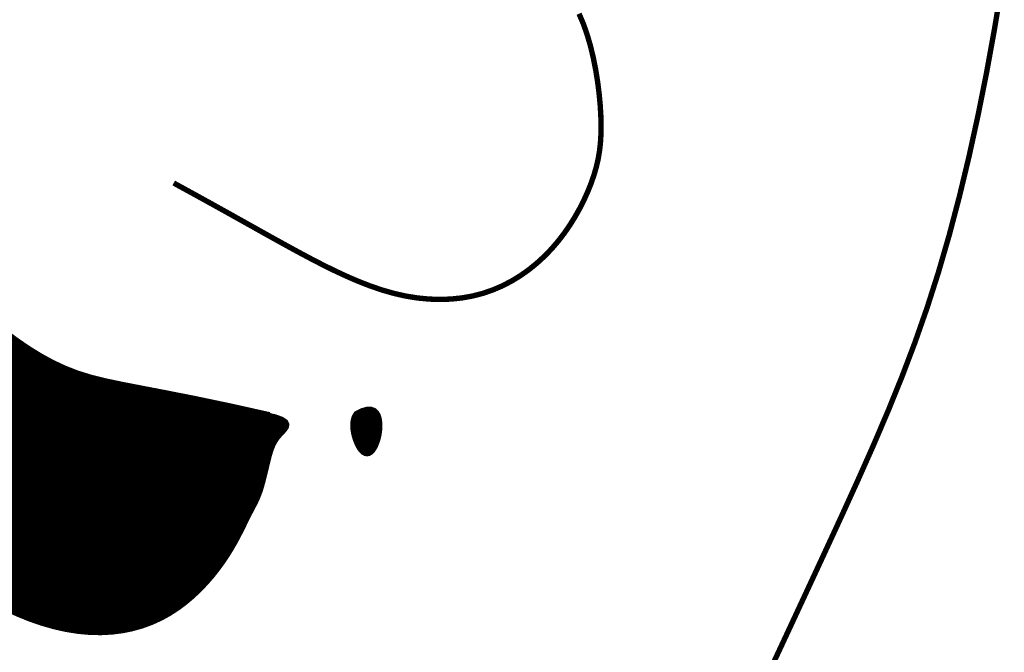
# Model space of a CAD drawing. Header units: feet. Extents: x 7.6 to 16.1, y -7.1 to 3.9.
# Tile 6 of 9: x 11.858 to 12.243, y -1.416 to -1.169. Entities that reach past the tile are written whole.
import ezdxf

# ---------------------------------------------------------------- set-up
doc = ezdxf.new("R2010")
doc.units = ezdxf.units.FT
doc.header["$MEASUREMENT"] = 0
doc.layers.add('FACE', color=7, linetype='CONTINUOUS')

msp = doc.modelspace()

# ---------------------------------------------------------------- hatches: boundary and pattern name
at = {"layer": 'FACE', "linetype": 'Continuous'}
h = msp.add_hatch(dxfattribs=at)
h.set_pattern_fill('NET3', color=256, scale=0.0025, angle=-3.81666561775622e-14, style=0)
h.set_pattern_definition([(360, (7.634656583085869, -7.078279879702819), (2.296212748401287e-19, 0.0003125), []), (59.99999999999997, (7.634656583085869, -7.078279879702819), (-0.0002706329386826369, 0.0001562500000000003), []), (119.9999999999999, (7.634656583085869, -7.078279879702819), (-0.0002706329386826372, -0.0001562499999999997), [])])
h.paths.add_polyline_path([(11.98946357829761, -1.322526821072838), (11.99172635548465, -1.321430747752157), (11.99360180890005, -1.320912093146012), (11.99512177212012, -1.320900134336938), (11.99631807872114, -1.321324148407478), (11.99722256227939, -1.322113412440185), (11.99786705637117, -1.3231972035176), (11.99828339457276, -1.32450479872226), (11.99850341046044, -1.325965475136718), (11.99855637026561, -1.327513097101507), (11.99846127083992, -1.329099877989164), (11.99823454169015, -1.330682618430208), (11.99789261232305, -1.332218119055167), (11.99745191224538, -1.333663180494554), (11.99692887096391, -1.334974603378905), (11.99633991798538, -1.336109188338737), (11.99570148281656, -1.337023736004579), (11.99502861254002, -1.337682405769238), (11.9943308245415, -1.338078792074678), (11.99361625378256, -1.338213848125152), (11.99289303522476, -1.338088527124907), (11.99216930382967, -1.337703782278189), (11.99145319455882, -1.337060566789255), (11.99075284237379, -1.336159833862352), (11.99007638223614, -1.335002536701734), (11.98943773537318, -1.33360116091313), (11.98887396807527, -1.332014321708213), (11.98842793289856, -1.330312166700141), (11.98814248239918, -1.328564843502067), (11.98806046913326, -1.326842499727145), (11.98822474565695, -1.325215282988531), (11.98867816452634, -1.323753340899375)])
h.paths.add_polyline_path([(11.69446653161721, -1.208371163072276), (11.69379634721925, -1.207662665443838), (11.69312199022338, -1.206847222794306), (11.69247224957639, -1.205916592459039), (11.69187591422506, -1.204862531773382), (11.69136177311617, -1.203676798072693), (11.69095861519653, -1.202351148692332), (11.69069522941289, -1.200877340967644), (11.69060040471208, -1.19924713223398), (11.69070019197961, -1.197459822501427), (11.69100968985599, -1.195544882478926), (11.6915412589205, -1.193539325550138), (11.69230725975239, -1.191480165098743), (11.69332005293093, -1.189404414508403), (11.6945919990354, -1.18734908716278), (11.69613545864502, -1.185351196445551), (11.6979627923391, -1.183447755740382), (11.70007607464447, -1.181670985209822), (11.70243623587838, -1.180033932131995), (11.70499392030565, -1.17854485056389), (11.70769977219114, -1.177211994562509), (11.71050443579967, -1.176043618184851), (11.71335855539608, -1.175047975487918), (11.71621277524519, -1.174233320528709), (11.71901773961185, -1.173607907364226), (11.7217357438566, -1.173173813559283), (11.72437568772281, -1.172908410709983), (11.72695812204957, -1.172782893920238), (11.72950359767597, -1.172768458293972), (11.73203266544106, -1.172836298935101), (11.73456587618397, -1.172957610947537), (11.73712378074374, -1.173103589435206), (11.73972692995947, -1.17324542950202), (11.74238559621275, -1.173363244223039), (11.74506893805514, -1.17347281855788), (11.74773583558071, -1.173598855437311), (11.75034516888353, -1.173766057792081), (11.75285581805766, -1.173999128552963), (11.75522666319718, -1.17432277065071), (11.75741658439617, -1.174761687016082), (11.75938446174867, -1.175340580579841), (11.7611035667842, -1.176074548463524), (11.76260473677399, -1.176940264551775), (11.76393320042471, -1.177904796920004), (11.76513418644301, -1.178935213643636), (11.76625292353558, -1.179998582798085), (11.76733464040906, -1.181061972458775), (11.76842456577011, -1.182092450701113), (11.76956792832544, -1.183057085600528), (11.77079419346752, -1.183931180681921), (11.7720697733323, -1.184722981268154), (11.77334531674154, -1.185448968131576), (11.77457147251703, -1.186125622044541), (11.77569888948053, -1.186769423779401), (11.77667821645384, -1.187396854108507), (11.77746010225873, -1.188024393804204), (11.77799519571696, -1.188668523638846), (11.77824716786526, -1.189339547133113), (11.77823177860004, -1.190023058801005), (11.77797781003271, -1.190698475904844), (11.77751404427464, -1.191345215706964), (11.7768692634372, -1.191942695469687), (11.77607224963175, -1.192470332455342), (11.77515178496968, -1.192907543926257), (11.77413665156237, -1.193233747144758), (11.77305220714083, -1.193434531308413), (11.77191011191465, -1.19352017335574), (11.77071860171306, -1.193507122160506), (11.76948591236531, -1.193411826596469), (11.76822027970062, -1.193250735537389), (11.76692993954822, -1.193040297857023), (11.76562312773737, -1.192796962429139), (11.76430808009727, -1.192537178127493), (11.76298891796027, -1.192275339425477), (11.76165330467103, -1.192017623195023), (11.76028478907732, -1.191768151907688), (11.75886692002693, -1.191531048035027), (11.75738324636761, -1.191310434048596), (11.75581731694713, -1.19111043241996), (11.75415268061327, -1.190935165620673), (11.75237288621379, -1.190788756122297), (11.75046948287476, -1.190676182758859), (11.74846602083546, -1.190605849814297), (11.74639405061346, -1.190587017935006), (11.74428512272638, -1.190628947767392), (11.74217078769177, -1.19074089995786), (11.74008259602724, -1.190932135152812), (11.73805209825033, -1.191211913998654), (11.73611084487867, -1.191589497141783), (11.73428306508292, -1.192070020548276), (11.73256370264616, -1.192642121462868), (11.73094038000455, -1.193290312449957), (11.72940071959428, -1.193999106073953), (11.72793234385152, -1.194753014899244), (11.72652287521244, -1.195536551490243), (11.72515993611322, -1.196334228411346), (11.72383114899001, -1.197130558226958), (11.72252414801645, -1.197913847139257), (11.72122661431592, -1.198687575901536), (11.71992624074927, -1.19945901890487), (11.7186107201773, -1.200235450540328), (11.71726774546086, -1.201024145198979), (11.71588500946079, -1.201832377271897), (11.71445020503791, -1.202667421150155), (11.71295102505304, -1.203536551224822), (11.71138223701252, -1.204441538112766), (11.70976690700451, -1.205362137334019), (11.7081351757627, -1.206272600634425), (11.70651718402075, -1.20714717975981), (11.70494307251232, -1.207960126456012), (11.70344298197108, -1.208685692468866), (11.7020470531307, -1.209298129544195), (11.70078542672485, -1.209771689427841), (11.6996791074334, -1.21008628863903), (11.69871255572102, -1.210244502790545), (11.69786109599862, -1.210254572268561), (11.69710005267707, -1.210124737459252), (11.69640475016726, -1.209863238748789), (11.6957505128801, -1.209478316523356), (11.69511266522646, -1.208978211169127)])
edge = h.paths.add_edge_path()
edge.add_line((11.95557575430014, -1.323033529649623), (11.93972516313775, -1.319502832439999))
edge.add_line((11.93972516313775, -1.319502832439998), (11.92636949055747, -1.316707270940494))
edge.add_line((11.92636949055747, -1.316707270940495), (11.91518284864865, -1.314492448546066))
edge.add_line((11.91518284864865, -1.314492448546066), (11.90583934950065, -1.312703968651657))
edge.add_line((11.90583934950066, -1.312703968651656), (11.89801310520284, -1.311187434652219))
edge.add_line((11.89801310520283, -1.311187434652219), (11.89137822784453, -1.309788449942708))
edge.add_line((11.89137822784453, -1.309788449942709), (11.88560882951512, -1.308352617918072))
edge.add_line((11.88560882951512, -1.308352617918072), (11.88037902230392, -1.30672554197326))
edge.add_line((11.88037902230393, -1.30672554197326), (11.87541278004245, -1.304784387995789))
edge.add_line((11.87541278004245, -1.304784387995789), (11.87063352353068, -1.302532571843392))
edge.add_line((11.87063352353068, -1.302532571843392), (11.86601453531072, -1.30000507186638))
edge.add_line((11.86601453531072, -1.30000507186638), (11.86152909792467, -1.297236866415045))
edge.add_line((11.86152909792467, -1.297236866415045), (11.85715049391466, -1.294262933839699))
edge.add_line((11.85715049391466, -1.294262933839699), (11.85285200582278, -1.291118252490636))
edge.add_line((11.85285200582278, -1.291118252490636), (11.84860691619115, -1.287837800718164))
edge.add_line((11.84860691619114, -1.287837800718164), (11.84438850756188, -1.284456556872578))
edge.add_line((11.84438850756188, -1.284456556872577), (11.8401800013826, -1.281006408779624))
edge.add_line((11.8401800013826, -1.281006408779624), (11.83600437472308, -1.277506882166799))
edge.add_line((11.83600437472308, -1.277506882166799), (11.83189454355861, -1.273974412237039))
edge.add_line((11.83189454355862, -1.273974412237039), (11.82788342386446, -1.270425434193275))
edge.add_line((11.82788342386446, -1.270425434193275), (11.82400393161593, -1.266876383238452))
edge.add_line((11.82400393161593, -1.266876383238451), (11.82028898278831, -1.263343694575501))
edge.add_line((11.82028898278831, -1.263343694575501), (11.81677149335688, -1.259843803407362))
edge.add_line((11.81677149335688, -1.259843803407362), (11.81348437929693, -1.256393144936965))
edge.add_line((11.81348437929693, -1.256393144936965), (11.81045232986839, -1.253008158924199))
edge.add_line((11.81045232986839, -1.253008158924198), (11.8076671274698, -1.249705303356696))
edge.add_line((11.8076671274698, -1.249705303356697), (11.80511232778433, -1.246501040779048))
edge.add_line((11.80511232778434, -1.246501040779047), (11.80277148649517, -1.243411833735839))
edge.add_line((11.80277148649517, -1.24341183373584), (11.80062815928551, -1.240454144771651))
edge.add_line((11.80062815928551, -1.240454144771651), (11.79866590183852, -1.237644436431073))
edge.add_line((11.79866590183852, -1.237644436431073), (11.79686826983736, -1.234999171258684))
edge.add_line((11.79686826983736, -1.234999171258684), (11.79521881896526, -1.232534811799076))
edge.add_line((11.79521881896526, -1.232534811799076), (11.7936990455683, -1.230263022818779))
edge.add_line((11.7936990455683, -1.230263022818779), (11.79228220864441, -1.228176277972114))
edge.add_line((11.79228220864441, -1.228176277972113), (11.79093950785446, -1.226262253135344))
edge.add_line((11.79093950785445, -1.226262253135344), (11.78964214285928, -1.224508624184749))
edge.add_line((11.78964214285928, -1.224508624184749), (11.78836131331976, -1.222903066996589))
edge.add_line((11.78836131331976, -1.222903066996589), (11.78706821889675, -1.221433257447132))
edge.add_line((11.78706821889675, -1.221433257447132), (11.78573405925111, -1.220086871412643))
edge.add_line((11.78573405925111, -1.220086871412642), (11.78433003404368, -1.218851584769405))
edge.add_line((11.78433003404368, -1.218851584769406), (11.78283694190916, -1.217717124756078))
edge.add_line((11.78283694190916, -1.217717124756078), (11.78127397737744, -1.216681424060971))
edge.add_line((11.78127397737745, -1.216681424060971), (11.77966993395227, -1.215744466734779))
edge.add_line((11.77966993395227, -1.215744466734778), (11.77805360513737, -1.214906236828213))
edge.add_line((11.77805360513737, -1.214906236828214), (11.77645378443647, -1.214166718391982))
edge.add_line((11.77645378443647, -1.214166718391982), (11.77489926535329, -1.213525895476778))
edge.add_line((11.77489926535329, -1.213525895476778), (11.77341884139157, -1.212983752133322))
edge.add_line((11.77341884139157, -1.212983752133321), (11.77204130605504, -1.212540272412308))
edge.add_line((11.77204130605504, -1.212540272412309), (11.77078791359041, -1.212198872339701))
edge.add_line((11.77078791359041, -1.2121988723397), (11.76964976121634, -1.211976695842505))
edge.add_line((11.76964976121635, -1.211976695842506), (11.76861040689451, -1.211894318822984))
edge.add_line((11.76861040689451, -1.211894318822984), (11.76765340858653, -1.211972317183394))
edge.add_line((11.76765340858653, -1.211972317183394), (11.76676232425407, -1.212231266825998))
edge.add_line((11.76676232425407, -1.212231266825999), (11.76592071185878, -1.21269174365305))
edge.add_line((11.76592071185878, -1.21269174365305), (11.76511212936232, -1.213374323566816))
edge.add_line((11.76511212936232, -1.213374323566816), (11.76432013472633, -1.214299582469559))
edge.add_line((11.76432013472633, -1.214299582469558), (11.76353582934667, -1.215492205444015))
edge.add_line((11.76353582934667, -1.215492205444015), (11.76278048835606, -1.216993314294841))
edge.add_line((11.76278048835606, -1.216993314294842), (11.76208293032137, -1.218848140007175))
edge.add_line((11.76208293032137, -1.218848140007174), (11.76147197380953, -1.221101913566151))
edge.add_line((11.76147197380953, -1.221101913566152), (11.76097643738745, -1.223799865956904))
edge.add_line((11.76097643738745, -1.223799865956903), (11.76062513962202, -1.226987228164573))
edge.add_line((11.76062513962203, -1.226987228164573), (11.76044689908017, -1.230709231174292))
edge.add_line((11.76044689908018, -1.230709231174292), (11.76047053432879, -1.235011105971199))
edge.add_line((11.76047053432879, -1.2350111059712), (11.76071936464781, -1.239911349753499))
edge.add_line((11.76071936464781, -1.239911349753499), (11.76119471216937, -1.245321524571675))
edge.add_line((11.76119471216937, -1.245321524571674), (11.76189239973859, -1.251126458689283))
edge.add_line((11.76189239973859, -1.251126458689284), (11.76280825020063, -1.257210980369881))
edge.add_line((11.76280825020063, -1.257210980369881), (11.76393808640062, -1.263459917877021))
edge.add_line((11.76393808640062, -1.263459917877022), (11.76527773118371, -1.269758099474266))
edge.add_line((11.76527773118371, -1.269758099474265), (11.76682300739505, -1.275990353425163))
edge.add_line((11.76682300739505, -1.275990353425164), (11.76856973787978, -1.282041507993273))
edge.add_line((11.76856973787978, -1.282041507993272), (11.77051170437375, -1.287824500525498))
edge.add_line((11.77051170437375, -1.287824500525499), (11.77263452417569, -1.293364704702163))
edge.add_line((11.77263452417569, -1.293364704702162), (11.77492177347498, -1.298715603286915))
edge.add_line((11.77492177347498, -1.298715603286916), (11.77735702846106, -1.303930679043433))
edge.add_line((11.77735702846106, -1.303930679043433), (11.77992386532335, -1.309063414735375))
edge.add_line((11.77992386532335, -1.309063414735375), (11.78260586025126, -1.31416729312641))
edge.add_line((11.78260586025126, -1.31416729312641), (11.78538658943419, -1.319295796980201))
edge.add_line((11.78538658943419, -1.3192957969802), (11.78824962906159, -1.324502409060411))
edge.add_line((11.78824962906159, -1.324502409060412), (11.79118265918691, -1.329823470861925))
edge.add_line((11.79118265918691, -1.329823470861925), (11.7941897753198, -1.335226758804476))
edge.add_line((11.7941897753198, -1.335226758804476), (11.79727917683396, -1.340662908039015))
edge.add_line((11.79727917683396, -1.340662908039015), (11.8004590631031, -1.3460825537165))
edge.add_line((11.8004590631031, -1.3460825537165), (11.80373763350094, -1.351436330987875))
edge.add_line((11.80373763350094, -1.351436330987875), (11.80712308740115, -1.356674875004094))
edge.add_line((11.80712308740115, -1.356674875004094), (11.81062362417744, -1.361748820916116))
edge.add_line((11.81062362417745, -1.361748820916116), (11.81424744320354, -1.366608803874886))
edge.add_line((11.81424744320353, -1.366608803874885), (11.81800069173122, -1.371213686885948))
edge.add_line((11.81800069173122, -1.371213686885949), (11.82188130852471, -1.375555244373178))
edge.add_line((11.82188130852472, -1.375555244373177), (11.82588518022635, -1.379633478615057))
edge.add_line((11.82588518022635, -1.379633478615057), (11.83000819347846, -1.383448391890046))
edge.add_line((11.83000819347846, -1.383448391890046), (11.83424623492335, -1.386999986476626))
edge.add_line((11.83424623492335, -1.386999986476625), (11.83859519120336, -1.390288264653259))
edge.add_line((11.83859519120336, -1.39028826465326), (11.8430509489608, -1.393313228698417))
edge.add_line((11.8430509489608, -1.393313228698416), (11.84760939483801, -1.396074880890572))
edge.add_line((11.84760939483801, -1.396074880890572), (11.85226230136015, -1.398571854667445))
edge.add_line((11.85226230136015, -1.398571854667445), (11.85698498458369, -1.400797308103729))
edge.add_line((11.85698498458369, -1.40079730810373), (11.86174864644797, -1.402743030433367))
edge.add_line((11.86174864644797, -1.402743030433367), (11.86652448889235, -1.404400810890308))
edge.add_line((11.86652448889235, -1.404400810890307), (11.87128371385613, -1.405762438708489))
edge.add_line((11.87128371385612, -1.40576243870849), (11.87599752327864, -1.406819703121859))
edge.add_line((11.87599752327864, -1.406819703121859), (11.88063711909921, -1.407564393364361))
edge.add_line((11.88063711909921, -1.407564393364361), (11.8851737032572, -1.407988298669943))
edge.add_line((11.8851737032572, -1.407988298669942), (11.88958259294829, -1.408086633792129))
edge.add_line((11.88958259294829, -1.408086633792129), (11.89385556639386, -1.407868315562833))
edge.add_line((11.89385556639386, -1.407868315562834), (11.89798851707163, -1.407345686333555))
edge.add_line((11.89798851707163, -1.407345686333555), (11.90197733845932, -1.40653108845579))
edge.add_line((11.90197733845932, -1.40653108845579), (11.90581792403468, -1.405436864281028))
edge.add_line((11.90581792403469, -1.405436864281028), (11.90950616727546, -1.404075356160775))
edge.add_line((11.90950616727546, -1.404075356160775), (11.91303796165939, -1.402458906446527))
edge.add_line((11.91303796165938, -1.402458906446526), (11.91640920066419, -1.400599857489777))
edge.add_line((11.91640920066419, -1.400599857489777), (11.91961578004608, -1.398514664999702))
edge.add_line((11.91961578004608, -1.398514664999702), (11.92265360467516, -1.396236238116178))
edge.add_line((11.92265360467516, -1.396236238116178), (11.92551858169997, -1.393801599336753))
edge.add_line((11.92551858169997, -1.393801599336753), (11.92820661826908, -1.391247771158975))
edge.add_line((11.92820661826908, -1.391247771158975), (11.93071362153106, -1.388611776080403))
edge.add_line((11.93071362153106, -1.388611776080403), (11.93303549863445, -1.385930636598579))
edge.add_line((11.93303549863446, -1.385930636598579), (11.93516815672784, -1.383241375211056))
edge.add_line((11.93516815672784, -1.383241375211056), (11.93710750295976, -1.380581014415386))
edge.add_line((11.93710750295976, -1.380581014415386), (11.93885287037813, -1.377983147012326))
edge.add_line((11.93885287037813, -1.377983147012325), (11.9404172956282, -1.375467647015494))
edge.add_line((11.94041729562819, -1.375467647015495), (11.94181724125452, -1.373050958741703))
edge.add_line((11.94181724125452, -1.373050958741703), (11.94306916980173, -1.370749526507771))
edge.add_line((11.94306916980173, -1.370749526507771), (11.94418954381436, -1.368579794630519))
edge.add_line((11.94418954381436, -1.368579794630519), (11.94519482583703, -1.36655820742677))
edge.add_line((11.94519482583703, -1.366558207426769), (11.94610147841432, -1.364701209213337))
edge.add_line((11.94610147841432, -1.364701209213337), (11.94692596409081, -1.363025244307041))
edge.add_line((11.94692596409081, -1.363025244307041), (11.94768306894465, -1.361536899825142))
edge.add_line((11.94768306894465, -1.361536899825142), (11.94838087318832, -1.360203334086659))
edge.add_line((11.94838087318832, -1.360203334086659), (11.94902578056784, -1.358981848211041))
edge.add_line((11.94902578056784, -1.358981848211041), (11.94962419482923, -1.357829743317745))
edge.add_line((11.94962419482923, -1.357829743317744), (11.95018251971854, -1.356704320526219))
edge.add_line((11.95018251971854, -1.35670432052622), (11.9507071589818, -1.355562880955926))
edge.add_line((11.9507071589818, -1.355562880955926), (11.95120451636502, -1.354362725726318))
edge.add_line((11.95120451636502, -1.354362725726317), (11.95168099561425, -1.353061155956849))
edge.add_line((11.95168099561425, -1.35306115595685), (11.9521420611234, -1.351627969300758))
edge.add_line((11.9521420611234, -1.351627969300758), (11.95258941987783, -1.350082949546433))
edge.add_line((11.95258941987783, -1.350082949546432), (11.95302383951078, -1.348458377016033))
edge.add_line((11.95302383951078, -1.348458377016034), (11.95344608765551, -1.346786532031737))
edge.add_line((11.95344608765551, -1.346786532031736), (11.95385693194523, -1.345099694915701))
edge.add_line((11.95385693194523, -1.345099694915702), (11.95425714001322, -1.343430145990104))
edge.add_line((11.95425714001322, -1.343430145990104), (11.9546474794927, -1.34181016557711))
edge.add_line((11.9546474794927, -1.341810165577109), (11.95502871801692, -1.340272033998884))
edge.add_line((11.95502871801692, -1.340272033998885), (11.95540480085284, -1.338840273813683))
edge.add_line((11.95540480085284, -1.338840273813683), (11.9557923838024, -1.337508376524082))
edge.add_line((11.9557923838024, -1.337508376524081), (11.95621130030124, -1.336262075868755))
edge.add_line((11.95621130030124, -1.336262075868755), (11.95668138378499, -1.335087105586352))
edge.add_line((11.95668138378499, -1.335087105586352), (11.95722246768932, -1.33396919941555))
edge.add_line((11.95722246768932, -1.333969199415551), (11.95785438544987, -1.332894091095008))
edge.add_line((11.95785438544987, -1.332894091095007), (11.95859697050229, -1.331847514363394))
edge.add_line((11.95859697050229, -1.331847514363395), (11.95947005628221, -1.330815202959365))
edge.add_line((11.95947005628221, -1.330815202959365), (11.96045517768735, -1.329786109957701))
edge.add_line((11.96045517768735, -1.329786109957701), (11.96138067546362, -1.328762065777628))
edge.add_line((11.96138067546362, -1.328762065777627), (11.96203659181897, -1.327748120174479))
edge.add_line((11.96203659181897, -1.32774812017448), (11.96221296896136, -1.326749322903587))
edge.add_line((11.96221296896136, -1.326749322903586), (11.96169984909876, -1.325770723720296))
edge.add_line((11.96169984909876, -1.325770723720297), (11.96028727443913, -1.324817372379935))
edge.add_line((11.96028727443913, -1.324817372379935), (11.95776528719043, -1.323894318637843))
edge.add_line((11.95776528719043, -1.323894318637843), (11.95392392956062, -1.32300661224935))

# ---------------------------------------------------------------- linework, layer by layer
at = {"layer": 'FACE', "const_width": 0.002104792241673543}
for points in [[(12.24149753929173, -1.155515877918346), (12.23866056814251, -1.17261805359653), (12.23559310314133, -1.189457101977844), (12.23229510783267, -1.205967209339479), (12.22876654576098, -1.222082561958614), (12.22500738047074, -1.237737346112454), (12.22101757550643, -1.252865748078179), (12.21679709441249, -1.267401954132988), (12.21234078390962, -1.281325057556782), (12.20762302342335, -1.294793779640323), (12.2026130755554, -1.308011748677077), (12.1972802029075, -1.321182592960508), (12.1915936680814, -1.334509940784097), (12.18552273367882, -1.348197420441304), (12.17903666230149, -1.362448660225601), (12.17210471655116, -1.377467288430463), (12.16475412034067, -1.393311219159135), (12.15724394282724, -1.409455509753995), (12.14989121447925, -1.42522950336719)], [(12.07641454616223, -1.166315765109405), (12.07809566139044, -1.170249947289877), (12.07957975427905, -1.174465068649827), (12.0808722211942, -1.178900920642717), (12.08197871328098, -1.183481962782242), (12.08290488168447, -1.188132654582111), (12.08365637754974, -1.192777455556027), (12.08423885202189, -1.197340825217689), (12.08465795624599, -1.201747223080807), (12.08491934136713, -1.205921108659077), (12.08502693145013, -1.209807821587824), (12.08497774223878, -1.213436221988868), (12.08476706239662, -1.216856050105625), (12.08439018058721, -1.220117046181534), (12.08384238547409, -1.223268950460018), (12.08311896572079, -1.22636150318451), (12.08221520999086, -1.229444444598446), (12.08112640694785, -1.232567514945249), (12.07984873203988, -1.23576730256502), (12.0783819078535, -1.239027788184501), (12.07672654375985, -1.242319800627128), (12.07488324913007, -1.245614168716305), (12.07285263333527, -1.248881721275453), (12.07063530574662, -1.252093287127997), (12.06823187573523, -1.255219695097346), (12.06564295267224, -1.258231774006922), (12.06287015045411, -1.261102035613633), (12.05991910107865, -1.263809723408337), (12.05679644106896, -1.266335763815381), (12.05350880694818, -1.268661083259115), (12.05006283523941, -1.270766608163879), (12.04646516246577, -1.272633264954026), (12.04272242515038, -1.274241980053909), (12.03884125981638, -1.275573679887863), (12.0348292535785, -1.276612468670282), (12.03069779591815, -1.277355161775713), (12.02645922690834, -1.277801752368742), (12.0221258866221, -1.27795223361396), (12.01771011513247, -1.277806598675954), (12.01322425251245, -1.277364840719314), (12.00868063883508, -1.276626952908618), (12.0040916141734, -1.275592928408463), (11.99946815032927, -1.274267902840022), (11.99481574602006, -1.272677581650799), (11.99013853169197, -1.270852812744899), (11.98544063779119, -1.268824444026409), (11.98072619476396, -1.266623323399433), (11.97599933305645, -1.264280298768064), (11.97126418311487, -1.261826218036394), (11.96652487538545, -1.259291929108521), (11.96176427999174, -1.256693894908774), (11.95688022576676, -1.253991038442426), (11.95174928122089, -1.251127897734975), (11.9462480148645, -1.248049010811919), (11.94025299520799, -1.244698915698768), (11.93364079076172, -1.241022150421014), (11.92628797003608, -1.236963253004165), (11.91807110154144, -1.232466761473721)], [(11.95557575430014, -1.323033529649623), (11.93972516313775, -1.319502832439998), (11.92636949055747, -1.316707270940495), (11.91518284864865, -1.314492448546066), (11.90583934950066, -1.312703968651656), (11.89801310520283, -1.311187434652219), (11.89137822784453, -1.309788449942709), (11.88560882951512, -1.308352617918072), (11.88037902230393, -1.30672554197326), (11.87541278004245, -1.304784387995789), (11.87063352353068, -1.302532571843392), (11.86601453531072, -1.30000507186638), (11.86152909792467, -1.297236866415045), (11.85715049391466, -1.294262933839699), (11.85285200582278, -1.291118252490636)], [(11.85226230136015, -1.398571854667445), (11.85698498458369, -1.40079730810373), (11.86174864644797, -1.402743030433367), (11.86652448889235, -1.404400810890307), (11.87128371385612, -1.40576243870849), (11.87599752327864, -1.406819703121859), (11.88063711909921, -1.407564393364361), (11.8851737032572, -1.407988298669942), (11.88958259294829, -1.408086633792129), (11.89385556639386, -1.407868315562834), (11.89798851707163, -1.407345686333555), (11.90197733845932, -1.40653108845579), (11.90581792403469, -1.405436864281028), (11.90950616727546, -1.404075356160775), (11.91303796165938, -1.402458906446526), (11.91640920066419, -1.400599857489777), (11.91961578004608, -1.398514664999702), (11.92265360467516, -1.396236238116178), (11.92551858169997, -1.393801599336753), (11.92820661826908, -1.391247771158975), (11.93071362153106, -1.388611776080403), (11.93303549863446, -1.385930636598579), (11.93516815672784, -1.383241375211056), (11.93710750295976, -1.380581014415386), (11.93885287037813, -1.377983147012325), (11.94041729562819, -1.375467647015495), (11.94181724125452, -1.373050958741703), (11.94306916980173, -1.370749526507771), (11.94418954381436, -1.368579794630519), (11.94519482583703, -1.366558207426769), (11.94610147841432, -1.364701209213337), (11.94692596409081, -1.363025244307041), (11.94768306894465, -1.361536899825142), (11.94838087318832, -1.360203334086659), (11.94902578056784, -1.358981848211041), (11.94962419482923, -1.357829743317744), (11.95018251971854, -1.35670432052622), (11.9507071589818, -1.355562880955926), (11.95120451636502, -1.354362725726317), (11.95168099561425, -1.35306115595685), (11.9521420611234, -1.351627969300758), (11.95258941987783, -1.350082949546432), (11.95302383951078, -1.348458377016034), (11.95344608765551, -1.346786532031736), (11.95385693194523, -1.345099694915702), (11.95425714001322, -1.343430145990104), (11.9546474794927, -1.341810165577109), (11.95502871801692, -1.340272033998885), (11.95540480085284, -1.338840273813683), (11.9557923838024, -1.337508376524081), (11.95621130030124, -1.336262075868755), (11.95668138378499, -1.335087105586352), (11.95722246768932, -1.333969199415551), (11.95785438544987, -1.332894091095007), (11.95859697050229, -1.331847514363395), (11.95947005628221, -1.330815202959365), (11.96045517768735, -1.329786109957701), (11.96138067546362, -1.328762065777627), (11.96203659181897, -1.32774812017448), (11.96221296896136, -1.326749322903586), (11.96169984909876, -1.325770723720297), (11.96028727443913, -1.324817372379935), (11.95776528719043, -1.323894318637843), (11.95392392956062, -1.32300661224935)], [(11.98946357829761, -1.322526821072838), (11.99172635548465, -1.321430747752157), (11.99360180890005, -1.320912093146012), (11.99512177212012, -1.320900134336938), (11.99631807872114, -1.321324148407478), (11.99722256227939, -1.322113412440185), (11.99786705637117, -1.3231972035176), (11.99828339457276, -1.32450479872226), (11.99850341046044, -1.325965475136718), (11.99855637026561, -1.327513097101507), (11.99846127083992, -1.329099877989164), (11.99823454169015, -1.330682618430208), (11.99789261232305, -1.332218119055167), (11.99745191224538, -1.333663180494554), (11.99692887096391, -1.334974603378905), (11.99633991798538, -1.336109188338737), (11.99570148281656, -1.337023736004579), (11.99502861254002, -1.337682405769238), (11.9943308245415, -1.338078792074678), (11.99361625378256, -1.338213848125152), (11.99289303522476, -1.338088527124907), (11.99216930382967, -1.337703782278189), (11.99145319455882, -1.337060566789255), (11.99075284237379, -1.336159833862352), (11.99007638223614, -1.335002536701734), (11.98943773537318, -1.33360116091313), (11.98887396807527, -1.332014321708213), (11.98842793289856, -1.330312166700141), (11.98814248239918, -1.328564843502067), (11.98806046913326, -1.326842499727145), (11.98822474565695, -1.325215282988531), (11.98867816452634, -1.323753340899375), (11.9894635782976, -1.322526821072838)]]:
    msp.add_lwpolyline(points, dxfattribs=at)

doc.saveas('drawing.dxf')
